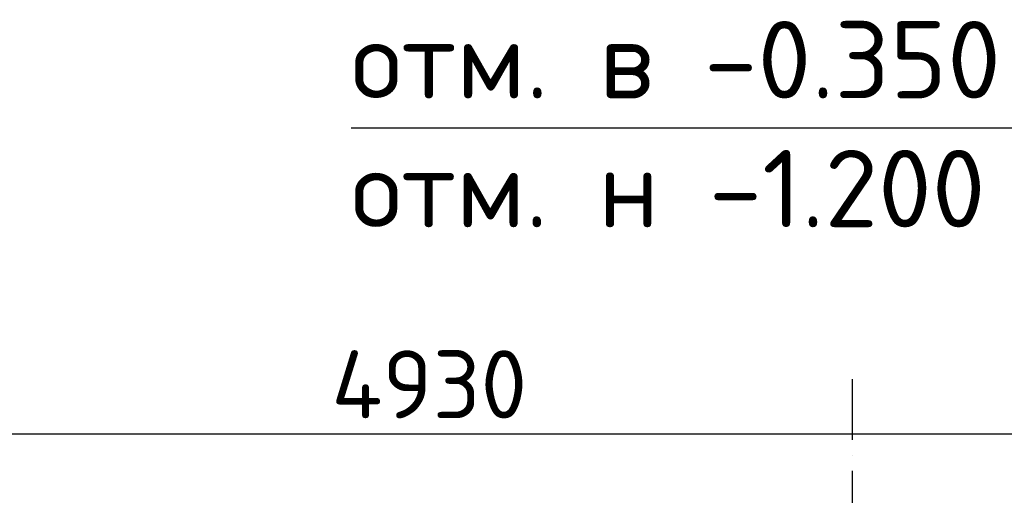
# Model space of a CAD drawing. Header units: millimetres. Extents: x 40580 to 559114, y -343730 to 81020.
# Tile 43 of 256: x 187009 to 190191, y -65180 to -63642. Entities that reach past the tile are written whole.
import ezdxf
from ezdxf.enums import TextEntityAlignment as Align

# ---------------------------------------------------------------- set-up
doc = ezdxf.new("R2010")
doc.units = ezdxf.units.MM
doc.linetypes.add('______11', pattern=[500, 400, -50, 0, -50])
doc.linetypes.add('______5', pattern=[1100, 800, -100, 100, -100])
for name, color, linetype in [('___________________', 253, '______5'), ('______________________', 7, 'Continuous'), ('_______________________', 7, 'Continuous')]:
    doc.layers.add(name, color=color, linetype=linetype)
doc.styles.add('ISOCPEUR', font='isocpeur.ttf')

msp = doc.modelspace()

# ---------------------------------------------------------------- linework, layer by layer
at = {"layer": '___________________', "color": 253, "linetype": '______11'}
msp.add_line((189700.5, -85004.1), (189700.5, -64804.1), dxfattribs=at)
msp.add_line((189700.5, -85004.1), (189700.5, -64804.1), dxfattribs=at)
at = {"layer": '______________________', "color": 7, "linetype": 'Continuous'}
msp.add_line((185870.5, -64981), (190800.5, -64981), dxfattribs=at)
at = {"layer": '_______________________', "color": 7, "linetype": 'Continuous'}
msp.add_line((190820.6, -63993.1), (188080.6, -63993.1), dxfattribs=at)

# ---------------------------------------------------------------- texts
at = {"layer": '______________________', "color": 7, "style": 'ISOCPEUR'}
msp.add_text('4930', height=220, dxfattribs=at).set_placement((188016.5, -64931))
at = {"layer": '_______________________', "color": 7, "linetype": 'Continuous', "style": 'ISOCPEUR'}
for s, p, p2 in [('отм. в -0.350', (188080.6, -63896.4), (190180.6, -63896.4)), ('отм. н -1.200', (188080.6, -64313.1), (190130.6, -64313.1))]:
    msp.add_text(s, height=250, dxfattribs=at).set_placement(p, p2, align=Align.FIT)

doc.saveas('drawing.dxf')
